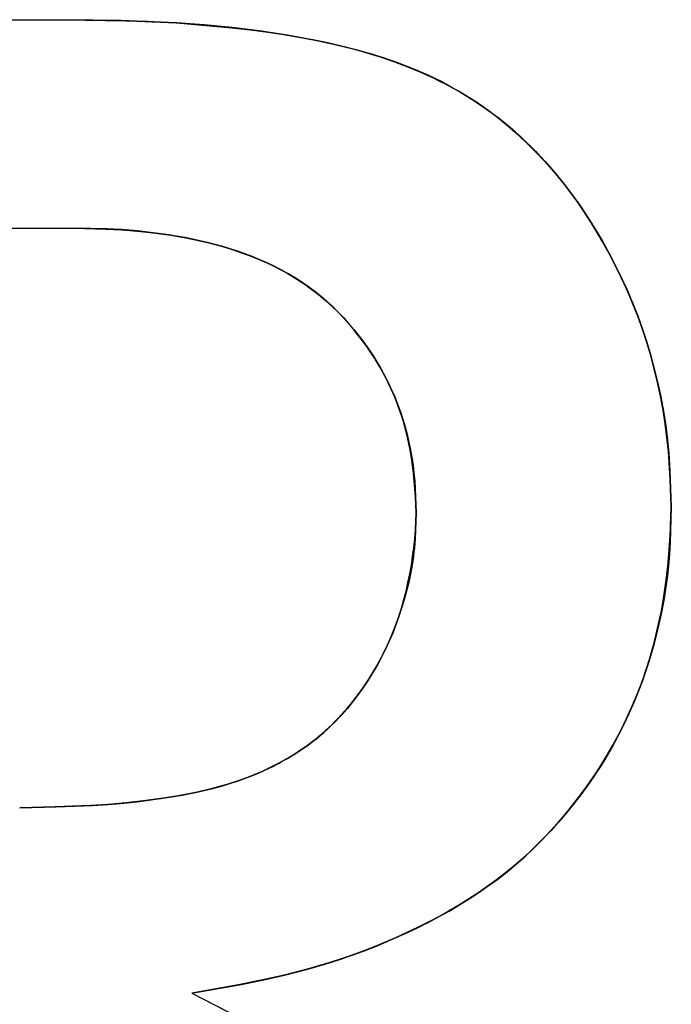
# Model space of a CAD drawing. Header units: millimetres. Extents: x -88 to 88, y -12 to 103.
# Tile 203 of 256: x -33.302 to -32.561, y 8.554 to 9.673. Entities that reach past the tile are written whole.
import ezdxf

# ---------------------------------------------------------------- set-up
doc = ezdxf.new("R2010")
doc.units = ezdxf.units.MM
doc.layers.add('TOP', color=7, linetype='Continuous', true_color=0xc80000)

msp = doc.modelspace()

# ---------------------------------------------------------------- linework, layer by layer
at = {"layer": 'TOP', "color": 254, "true_color": 0xcad1ee, "extrusion": (-6.85187e-08, 1, -1.18842e-09)}
msp.add_lwpolyline([(34.1418, 13.2664), (33.2503, 13.2818)], dxfattribs=at)
at = {"layer": 'TOP', "color": 254, "true_color": 0xcad1ee, "extrusion": (-5.23062e-08, 1, -9.07084e-10)}
msp.add_lwpolyline([(34.1418, 13.5666), (33.2503, 13.582)], dxfattribs=at)
at = {"layer": 'TOP', "color": 254, "true_color": 0xcad1ee}
for points in [[(-34.1418, 9.6726), (-33.2503, 9.6726)], [(-33.2503, 9.6726), (-33.1579, 9.6709), (-33.1285, 9.6693), (-33.0737, 9.6648), (-33.048, 9.6622), (-33.0223, 9.659), (-32.9988, 9.6554), (-32.9754, 9.6512), (-32.9535, 9.6468), (-32.9317, 9.6418), (-32.9119, 9.6365), (-32.902, 9.6337), (-32.8922, 9.6306), (-32.8833, 9.6277), (-32.8744, 9.6246), (-32.8656, 9.6213), (-32.8568, 9.6179), (-32.8485, 9.6145), (-32.8402, 9.6109), (-32.832, 9.6071), (-32.8239, 9.6031), (-32.816, 9.5989), (-32.8083, 9.5946), (-32.8006, 9.59), (-32.7855, 9.5806), (-32.778, 9.5756), (-32.7706, 9.5705), (-32.7634, 9.5652), (-32.7563, 9.5597), (-32.7493, 9.554), (-32.7425, 9.5482), (-32.7358, 9.5422), (-32.7291, 9.536), (-32.7226, 9.5296), (-32.7162, 9.5232), (-32.7099, 9.5166), (-32.7036, 9.5098), (-32.6974, 9.5029), (-32.6914, 9.4958), (-32.6856, 9.4886), (-32.6797, 9.4811), (-32.674, 9.4734), (-32.6684, 9.4657), (-32.663, 9.4578), (-32.6522, 9.4413), (-32.642, 9.4244), (-32.6322, 9.4072), (-32.6231, 9.3896), (-32.6187, 9.3808), (-32.6145, 9.3718), (-32.6104, 9.3628), (-32.6066, 9.3536), (-32.6029, 9.3445), (-32.5993, 9.3353), (-32.5928, 9.3166), (-32.5868, 9.2978), (-32.5815, 9.2787), (-32.5766, 9.2594), (-32.5725, 9.2399), (-32.5706, 9.2301), (-32.569, 9.2203), (-32.5675, 9.2104), (-32.5662, 9.2005), (-32.5651, 9.1903), (-32.5642, 9.1801), (-32.5629, 9.1597), (-32.5613, 9.1186)], [(-33.852, 9.4356), (-33.2396, 9.4356)], [(-32.8511, 9.1125), (-32.8517, 9.1298), (-32.8527, 9.147), (-32.8534, 9.1553), (-32.8543, 9.1635), (-32.8555, 9.1718), (-32.8568, 9.18), (-32.8584, 9.1878), (-32.8601, 9.1957), (-32.8621, 9.2035), (-32.8642, 9.2112), (-32.8665, 9.2188), (-32.869, 9.2264), (-32.8716, 9.2339), (-32.8745, 9.2413), (-32.8775, 9.2484), (-32.8807, 9.2554), (-32.8841, 9.2624), (-32.8877, 9.2693), (-32.8914, 9.2761), (-32.8954, 9.2829), (-32.8995, 9.2895), (-32.9037, 9.296), (-32.9082, 9.3025), (-32.9129, 9.3088), (-32.9177, 9.315), (-32.9227, 9.3211), (-32.9279, 9.3272), (-32.9333, 9.3332), (-32.9388, 9.3389), (-32.9445, 9.3446), (-32.9505, 9.3502), (-32.9567, 9.3557), (-32.9631, 9.3609), (-32.9696, 9.366), (-32.9765, 9.371), (-32.9835, 9.3757), (-32.9907, 9.3802), (-32.998, 9.3845), (-33.0057, 9.3888), (-33.0136, 9.3928), (-33.0216, 9.3966), (-33.0297, 9.4002), (-33.0384, 9.4037), (-33.0472, 9.407), (-33.0561, 9.4101), (-33.0651, 9.4129), (-33.0746, 9.4157), (-33.0841, 9.4183), (-33.0937, 9.4207), (-33.1034, 9.4228), (-33.1138, 9.4249), (-33.1243, 9.4267), (-33.1453, 9.4298), (-33.1681, 9.4325), (-33.1796, 9.4335), (-33.191, 9.4343), (-33.2032, 9.4349), (-33.2396, 9.4356)], [(-33.3017, 8.777), (-33.2604, 8.7778), (-33.219, 8.7795), (-33.2011, 8.7807), (-33.1831, 8.7823), (-33.1652, 8.7842), (-33.1474, 8.7865), (-33.132, 8.7888), (-33.1166, 8.7914), (-33.1013, 8.7945), (-33.0861, 8.798), (-33.0733, 8.8014), (-33.0607, 8.8051), (-33.0544, 8.8072), (-33.0482, 8.8093), (-33.042, 8.8116), (-33.0359, 8.8141), (-33.0304, 8.8164), (-33.025, 8.8188), (-33.0196, 8.8213), (-33.0142, 8.8239), (-33.009, 8.8267), (-33.0037, 8.8295), (-32.9986, 8.8324), (-32.9935, 8.8355), (-32.9885, 8.8385), (-32.9837, 8.8416), (-32.9789, 8.8449), (-32.9741, 8.8482), (-32.9695, 8.8517), (-32.9649, 8.8552), (-32.9604, 8.8589), (-32.956, 8.8626), (-32.9518, 8.8664), (-32.9477, 8.8703), (-32.9436, 8.8743), (-32.9397, 8.8784), (-32.9358, 8.8826), (-32.932, 8.8868), (-32.9283, 8.8912), (-32.9247, 8.8955), (-32.9211, 8.9001), (-32.9176, 8.9047), (-32.9142, 8.9094), (-32.9108, 8.9142), (-32.9076, 8.919), (-32.9044, 8.9239), (-32.9014, 8.9288), (-32.8984, 8.9338), (-32.8955, 8.9389), (-32.8927, 8.944), (-32.89, 8.9492), (-32.8874, 8.9545), (-32.8824, 8.9651), (-32.8778, 8.9758), (-32.8736, 8.9866), (-32.8697, 8.9976), (-32.8662, 9.0087), (-32.863, 9.0198), (-32.8601, 9.0311), (-32.8576, 9.0423), (-32.8565, 9.048), (-32.8556, 9.0537), (-32.8547, 9.0594), (-32.8539, 9.0651), (-32.8533, 9.071), (-32.8528, 9.0769), (-32.852, 9.0887), (-32.8511, 9.1125)], [(-32.5613, 9.1186), (-32.5626, 9.0791), (-32.5634, 9.0659), (-32.5644, 9.0531), (-32.5658, 9.0404), (-32.5675, 9.0276), (-32.5695, 9.0149), (-32.5718, 9.0027), (-32.5744, 8.9905), (-32.5772, 8.9784), (-32.5802, 8.9663), (-32.5834, 8.9546), (-32.5869, 8.9429), (-32.5906, 8.9313), (-32.5946, 8.9198), (-32.599, 8.9086), (-32.6036, 8.8974), (-32.6085, 8.8863), (-32.6136, 8.8754), (-32.6189, 8.8646), (-32.6244, 8.8539), (-32.6301, 8.8434), (-32.6362, 8.833), (-32.6426, 8.8228), (-32.6493, 8.8127), (-32.6562, 8.8028), (-32.6634, 8.7931), (-32.6709, 8.7832), (-32.6786, 8.7736), (-32.6865, 8.7641), (-32.6946, 8.7548), (-32.7031, 8.7456), (-32.7119, 8.7366), (-32.7208, 8.7279), (-32.73, 8.7194), (-32.7398, 8.7109), (-32.7498, 8.7028), (-32.76, 8.6949), (-32.7704, 8.6873), (-32.7812, 8.6798), (-32.7922, 8.6725), (-32.8035, 8.6656), (-32.8148, 8.6589), (-32.827, 8.6522), (-32.8393, 8.6458), (-32.8517, 8.6397), (-32.8774, 8.6278), (-32.8908, 8.6221), (-32.9042, 8.6167), (-32.9177, 8.6116), (-32.9322, 8.6064), (-32.9468, 8.6017), (-32.9614, 8.5972), (-32.9762, 8.593), (-32.9917, 8.5889), (-33.0073, 8.5851), (-33.0387, 8.5782), (-33.0724, 8.5719), (-33.1062, 8.5663)], [(-33.1062, 8.5663), (-33.0568, 8.5408), (-33.035, 8.5286), (-33.0243, 8.5222), (-33.0136, 8.5157), (-33.0043, 8.5096), (-32.995, 8.5033), (-32.9859, 8.4968), (-32.977, 8.4901), (-32.9693, 8.484), (-32.9465, 8.465)]]:
    msp.add_lwpolyline(points, dxfattribs=at)
at = {"layer": 'TOP', "color": 254, "true_color": 0xcad1ee, "extrusion": (1, 0, 0)}
for points in [[(9.6726, 13.2816), (9.4356, 13.2732)], [(9.6718, 13.2829), (9.6718, 13.5831)], [(9.6693, 13.2838), (9.6693, 13.584)], [(9.6648, 13.2846), (9.6648, 13.5848)], [(9.659, 13.2852), (9.659, 13.5855)], [(9.6512, 13.2857), (9.6512, 13.586)], [(9.6418, 13.2861), (9.6418, 13.5864)], [(9.6306, 13.2864), (9.6306, 13.5866)], [(9.6179, 13.2865), (9.6179, 13.5868)], [(9.6031, 13.2866), (9.6031, 13.5868)], [(9.5854, 13.2865), (9.5854, 13.5867)], [(9.5652, 13.2863), (9.5652, 13.5865)], [(9.5422, 13.2859), (9.5422, 13.5862)], [(9.5166, 13.2855), (9.5166, 13.5857)], [(9.4886, 13.2849), (9.4886, 13.5851)], [(9.4578, 13.2842), (9.4578, 13.5844)], [(9.4356, 13.2736), (9.4356, 13.5738)], [(9.4343, 13.2743), (9.4343, 13.5746)], [(9.4298, 13.275), (9.4298, 13.5752)], [(9.4244, 13.2833), (9.4244, 13.5836)], [(9.4228, 13.2754), (9.4228, 13.5757)], [(9.4129, 13.2757), (9.4129, 13.576)], [(9.4002, 13.2759), (9.4002, 13.5761)], [(9.3845, 13.2759), (9.3845, 13.5761)], [(9.366, 13.2757), (9.366, 13.5759)], [(9.3446, 13.2754), (9.3446, 13.5756)], [(9.3536, 13.2814), (9.3536, 13.5816)], [(9.3211, 13.2749), (9.3211, 13.5752)], [(9.296, 13.2743), (9.296, 13.5746)], [(9.2787, 13.2792), (9.2787, 13.5794)], [(9.2693, 13.2737), (9.2693, 13.5739)], [(9.2413, 13.2729), (9.2413, 13.5731)], [(9.2112, 13.272), (9.2112, 13.5722)], [(9.2005, 13.2766), (9.2005, 13.5769)], [(9.18, 13.271), (9.18, 13.5712)], [(9.147, 13.2699), (9.147, 13.5701)], [(9.1125, 13.2687), (9.1125, 13.5689)], [(9.0651, 13.267), (9.0651, 13.5672)], [(9.0659, 13.2719), (9.0659, 13.5721)], [(9.0198, 13.2652), (9.0198, 13.5654)], [(9.0149, 13.27), (9.0149, 13.5702)], [(8.9758, 13.2634), (8.9758, 13.5636)], [(8.9663, 13.2681), (8.9663, 13.5683)], [(8.9338, 13.2616), (8.9338, 13.5618)], [(8.9198, 13.2662), (8.9198, 13.5664)], [(8.8955, 13.2597), (8.8955, 13.56)], [(8.8754, 13.2643), (8.8754, 13.5645)], [(8.8626, 13.2581), (8.8626, 13.5583)], [(8.8355, 13.2564), (8.8355, 13.5567)], [(8.833, 13.2624), (8.833, 13.5626)], [(8.8141, 13.255), (8.8141, 13.5552)], [(8.798, 13.2536), (8.798, 13.5538)], [(8.7865, 13.2521), (8.7865, 13.5523)], [(8.7931, 13.2605), (8.7931, 13.5607)], [(8.777, 13.2491), (8.777, 13.5493)], [(8.7779, 13.2498), (8.4498, 13.2382)], [(8.7795, 13.2506), (8.7795, 13.5509)], [(8.7548, 13.2586), (8.7548, 13.5589)], [(8.7194, 13.2568), (8.7194, 13.557)], [(8.6873, 13.255), (8.6873, 13.5552)], [(8.6589, 13.2532), (8.6589, 13.5534)], [(8.6338, 13.2515), (8.6338, 13.5517)], [(8.6116, 13.2498), (8.6116, 13.55)], [(8.593, 13.2482), (8.593, 13.5484)], [(8.5782, 13.2466), (8.5782, 13.5468)]]:
    msp.add_lwpolyline(points, dxfattribs=at)
at = {"layer": 'TOP', "color": 254, "true_color": 0xcad1ee, "extrusion": (1, -2.5723e-15, 2.99312e-08)}
msp.add_lwpolyline([(9.6726, 13.582), (9.6726, 13.2818)], dxfattribs=at)
at = {"layer": 'TOP', "color": 254, "true_color": 0xcad1ee, "extrusion": (-6.82141e-08, 1, -1.17786e-09)}
msp.add_lwpolyline([(33.2396, 13.2736), (33.852, 13.263)], dxfattribs=at)
at = {"layer": 'TOP', "color": 254, "true_color": 0xcad1ee, "extrusion": (0, 1, 0)}
msp.add_lwpolyline([(33.852, 13.5632), (33.2396, 13.5738)], dxfattribs=at)
at = {"layer": 'TOP', "color": 254, "true_color": 0xcad1ee, "extrusion": (1, -1.84509e-15, 2.95007e-08)}
msp.add_lwpolyline([(9.1186, 13.574), (9.1186, 13.2738)], dxfattribs=at)
at = {"layer": 'TOP', "color": 254, "true_color": 0xcad1ee, "extrusion": (-3.12921e-07, 1, -5.37117e-09)}
msp.add_lwpolyline([(33.852, 13.5515), (32.8513, 13.5687)], dxfattribs=at)
at = {"layer": 'TOP', "color": 254, "true_color": 0xcad1ee, "extrusion": (-4.08619e-07, 1, -7.0442e-09)}
msp.add_lwpolyline([(34.1418, 13.2299), (32.8404, 13.2523)], dxfattribs=at)
at = {"layer": 'TOP', "color": 254, "true_color": 0xcad1ee, "extrusion": (1, -1.85708e-15, 2.9843e-08)}
msp.add_lwpolyline([(8.5663, 13.5452), (8.5663, 13.245)], dxfattribs=at)
at = {"layer": 'TOP', "color": 254, "true_color": 0xcad1ee}
for points in [[(-33.2503, 9.6726, 13.582), (-33.1869, 9.6716, 13.5831), (-33.1237, 9.669, 13.5841), (-33.0922, 9.6668, 13.5845), (-33.0606, 9.6639, 13.585), (-33.0291, 9.66, 13.5854), (-32.9976, 9.6553, 13.5857), (-32.9664, 9.6495, 13.5861), (-32.9509, 9.6463, 13.5862), (-32.9355, 9.6427, 13.5863), (-32.9202, 9.6389, 13.5865), (-32.905, 9.6346, 13.5866), (-32.8898, 9.6299, 13.5867), (-32.8747, 9.6247, 13.5867), (-32.8674, 9.622, 13.5868), (-32.86, 9.6191, 13.5868), (-32.8527, 9.6161, 13.5868), (-32.8454, 9.613, 13.5868), (-32.8382, 9.6097, 13.5868), (-32.831, 9.6063, 13.5868), (-32.8239, 9.6028, 13.5868), (-32.8168, 9.5991, 13.5868), (-32.8098, 9.5953, 13.5868), (-32.8029, 9.5914, 13.5868), (-32.7961, 9.5873, 13.5867), (-32.7894, 9.5831, 13.5867), (-32.7827, 9.5788, 13.5867), (-32.7761, 9.5744, 13.5866), (-32.7697, 9.5698, 13.5866), (-32.7633, 9.5652, 13.5865), (-32.757, 9.5603, 13.5864), (-32.7508, 9.5553, 13.5864), (-32.7447, 9.5502, 13.5863), (-32.7387, 9.545, 13.5862), (-32.7328, 9.5397, 13.5861), (-32.727, 9.5342, 13.586), (-32.7213, 9.5287, 13.5859), (-32.7157, 9.5231, 13.5858), (-32.7102, 9.5173, 13.5857), (-32.7048, 9.5115, 13.5856), (-32.6944, 9.4996, 13.5853), (-32.6843, 9.4873, 13.5851), (-32.6746, 9.4747, 13.5848), (-32.6654, 9.4618, 13.5845), (-32.6565, 9.4486, 13.5842), (-32.6481, 9.4352, 13.5838), (-32.64, 9.4216, 13.5835), (-32.6323, 9.4077, 13.5831), (-32.625, 9.3937, 13.5827), (-32.6181, 9.3796, 13.5824), (-32.6116, 9.3654, 13.582), (-32.6053, 9.3507, 13.5815), (-32.5995, 9.3359, 13.5811), (-32.5942, 9.321, 13.5807), (-32.5892, 9.306, 13.5802), (-32.5847, 9.2909, 13.5798), (-32.5806, 9.2757, 13.5793), (-32.5768, 9.2603, 13.5788), (-32.5734, 9.2447, 13.5783), (-32.5719, 9.2368, 13.5781), (-32.5705, 9.229, 13.5778), (-32.5681, 9.2133, 13.5773), (-32.5662, 9.1976, 13.5768), (-32.5646, 9.1819, 13.5762), (-32.5625, 9.1503, 13.5751), (-32.5613, 9.1186, 13.574)], [(-33.2503, 9.6726, 13.2818), (-33.1561, 9.6708, 13.2834), (-33.1235, 9.669, 13.2839), (-33.0607, 9.6635, 13.2847), (-33.0291, 9.6599, 13.2851), (-33.0132, 9.6577, 13.2853), (-32.9974, 9.6552, 13.2855), (-32.966, 9.6494, 13.2858), (-32.9503, 9.6461, 13.286), (-32.9348, 9.6425, 13.2861), (-32.9194, 9.6386, 13.2862), (-32.9042, 9.6343, 13.2863), (-32.8892, 9.6296, 13.2864), (-32.8743, 9.6246, 13.2865), (-32.859, 9.6188, 13.2865), (-32.8515, 9.6157, 13.2865), (-32.844, 9.6125, 13.2865), (-32.8366, 9.6092, 13.2866), (-32.8294, 9.6058, 13.2866), (-32.8222, 9.6022, 13.2866), (-32.8152, 9.5984, 13.2865), (-32.8083, 9.5946, 13.2865), (-32.8015, 9.5905, 13.2865), (-32.7881, 9.5823, 13.2865), (-32.7752, 9.5737, 13.2864), (-32.769, 9.5693, 13.2863), (-32.7629, 9.5648, 13.2863), (-32.7566, 9.5599, 13.2862), (-32.7504, 9.5549, 13.2861), (-32.7444, 9.5498, 13.286), (-32.7384, 9.5446, 13.286), (-32.7325, 9.5392, 13.2859), (-32.7268, 9.5337, 13.2858), (-32.7155, 9.5225, 13.2856), (-32.7047, 9.511, 13.2853), (-32.6942, 9.4991, 13.2851), (-32.6842, 9.4868, 13.2848), (-32.6746, 9.4742, 13.2845), (-32.6654, 9.4613, 13.2842), (-32.6566, 9.4481, 13.2839), (-32.6481, 9.4347, 13.2836), (-32.64, 9.4211, 13.2832), (-32.6323, 9.4073, 13.2829), (-32.6249, 9.3933, 13.2825), (-32.6179, 9.379, 13.2821), (-32.6113, 9.3646, 13.2817), (-32.6048, 9.3494, 13.2813), (-32.599, 9.3342, 13.2808), (-32.5936, 9.3192, 13.2804), (-32.5887, 9.3041, 13.2799), (-32.5843, 9.2891, 13.2795), (-32.5803, 9.2742, 13.279), (-32.5766, 9.2592, 13.2785), (-32.5733, 9.2442, 13.2781), (-32.5705, 9.2291, 13.2776), (-32.568, 9.2139, 13.2771), (-32.566, 9.1986, 13.2766), (-32.5645, 9.1831, 13.276), (-32.5633, 9.1673, 13.2755), (-32.5613, 9.1186, 13.2738)], [(-32.5613, 9.1186, 13.2738), (-32.5625, 9.1503, 13.2749), (-32.5646, 9.1818, 13.276), (-32.5662, 9.1976, 13.2765), (-32.5681, 9.2133, 13.277), (-32.5705, 9.229, 13.2776), (-32.5719, 9.2368, 13.2778), (-32.5734, 9.2446, 13.2781), (-32.5768, 9.2602, 13.2786), (-32.5806, 9.2756, 13.2791), (-32.5847, 9.2908, 13.2795), (-32.5892, 9.3059, 13.28), (-32.5941, 9.3209, 13.2804), (-32.5995, 9.3358, 13.2809), (-32.6053, 9.3506, 13.2813), (-32.6115, 9.3652, 13.2817), (-32.6181, 9.3795, 13.2821), (-32.625, 9.3937, 13.2825), (-32.6323, 9.4077, 13.2829), (-32.6399, 9.4215, 13.2832), (-32.648, 9.4351, 13.2836), (-32.6564, 9.4485, 13.2839), (-32.6653, 9.4617, 13.2842), (-32.6745, 9.4746, 13.2845), (-32.6842, 9.4871, 13.2848), (-32.6942, 9.4994, 13.2851), (-32.7047, 9.5113, 13.2853), (-32.71, 9.5172, 13.2855), (-32.7155, 9.5229, 13.2856), (-32.7211, 9.5285, 13.2857), (-32.7268, 9.5341, 13.2858), (-32.7326, 9.5395, 13.2859), (-32.7385, 9.5448, 13.286), (-32.7445, 9.5501, 13.2861), (-32.7506, 9.5552, 13.2861), (-32.7568, 9.5602, 13.2862), (-32.7632, 9.565, 13.2863), (-32.7696, 9.5698, 13.2863), (-32.7761, 9.5744, 13.2864), (-32.7828, 9.5788, 13.2864), (-32.7895, 9.5831, 13.2865), (-32.7963, 9.5873, 13.2865), (-32.8031, 9.5913, 13.2865), (-32.8101, 9.5952, 13.2865), (-32.8171, 9.5989, 13.2866), (-32.8242, 9.6025, 13.2866), (-32.8314, 9.606, 13.2866), (-32.8458, 9.6126, 13.2866), (-32.8605, 9.6187, 13.2865), (-32.8754, 9.6243, 13.2865), (-32.8905, 9.6295, 13.2864), (-32.9056, 9.6342, 13.2863), (-32.9209, 9.6386, 13.2862), (-32.9362, 9.6426, 13.2861), (-32.9516, 9.6462, 13.286), (-32.9669, 9.6495, 13.2858), (-32.9976, 9.6552, 13.2855), (-33.0291, 9.66, 13.2851), (-33.0606, 9.6639, 13.2847), (-33.0921, 9.6668, 13.2843), (-33.1237, 9.669, 13.2838), (-33.1869, 9.6716, 13.2829), (-33.2503, 9.6726, 13.2818)], [(-32.8511, 9.1125, 13.2687), (-32.8522, 9.1397, 13.2696), (-32.8528, 9.1486, 13.2699), (-32.8536, 9.1575, 13.2702), (-32.8547, 9.1663, 13.2705), (-32.856, 9.1751, 13.2708), (-32.8575, 9.1837, 13.2711), (-32.8594, 9.1926, 13.2714), (-32.8615, 9.2013, 13.2717), (-32.8639, 9.21, 13.2719), (-32.8664, 9.2186, 13.2722), (-32.8692, 9.2271, 13.2725), (-32.8722, 9.2355, 13.2727), (-32.8755, 9.2437, 13.273), (-32.8791, 9.2519, 13.2732), (-32.8829, 9.26, 13.2734), (-32.8869, 9.2679, 13.2736), (-32.8912, 9.2758, 13.2738), (-32.8957, 9.2835, 13.274), (-32.9005, 9.2911, 13.2742), (-32.9055, 9.2986, 13.2744), (-32.9107, 9.3059, 13.2746), (-32.9162, 9.3131, 13.2747), (-32.9217, 9.32, 13.2749), (-32.9274, 9.3267, 13.275), (-32.9334, 9.3333, 13.2752), (-32.9396, 9.3398, 13.2753), (-32.946, 9.3461, 13.2754), (-32.9527, 9.3522, 13.2755), (-32.9596, 9.3581, 13.2756), (-32.9631, 9.361, 13.2756), (-32.9668, 9.3638, 13.2757), (-32.9739, 9.3691, 13.2757), (-32.9812, 9.3742, 13.2758), (-32.9887, 9.379, 13.2758), (-32.9964, 9.3836, 13.2759), (-33.0043, 9.388, 13.2759), (-33.0123, 9.3922, 13.2759), (-33.0205, 9.3961, 13.2759), (-33.0287, 9.3997, 13.2759), (-33.037, 9.4031, 13.2759), (-33.0454, 9.4063, 13.2758), (-33.0538, 9.4093, 13.2758), (-33.0624, 9.4121, 13.2758), (-33.071, 9.4147, 13.2757), (-33.0796, 9.4171, 13.2756), (-33.0883, 9.4194, 13.2756), (-33.0971, 9.4214, 13.2755), (-33.1059, 9.4233, 13.2754), (-33.1147, 9.425, 13.2753), (-33.1324, 9.428, 13.2751), (-33.1502, 9.4304, 13.2749), (-33.168, 9.4325, 13.2747), (-33.186, 9.434, 13.2744), (-33.2039, 9.4349, 13.2742), (-33.2396, 9.4356, 13.2736)], [(-33.2396, 9.4356, 13.5738), (-33.2039, 9.4349, 13.5744), (-33.186, 9.434, 13.5747), (-33.1679, 9.4325, 13.5749), (-33.1502, 9.4304, 13.5752), (-33.1324, 9.428, 13.5754), (-33.1147, 9.425, 13.5756), (-33.1059, 9.4233, 13.5757), (-33.0971, 9.4214, 13.5757), (-33.0883, 9.4194, 13.5758), (-33.0796, 9.4171, 13.5759), (-33.071, 9.4147, 13.5759), (-33.0624, 9.4121, 13.576), (-33.0538, 9.4093, 13.576), (-33.0454, 9.4063, 13.5761), (-33.037, 9.4031, 13.5761), (-33.0287, 9.3997, 13.5761), (-33.0205, 9.3961, 13.5761), (-33.0123, 9.3922, 13.5761), (-33.0043, 9.388, 13.5761), (-32.9964, 9.3836, 13.5761), (-32.9887, 9.379, 13.5761), (-32.9812, 9.3742, 13.576), (-32.9739, 9.3691, 13.576), (-32.9668, 9.3638, 13.5759), (-32.9631, 9.361, 13.5759), (-32.9596, 9.3581, 13.5758), (-32.9527, 9.3522, 13.5757), (-32.946, 9.3461, 13.5756), (-32.9396, 9.3398, 13.5755), (-32.9334, 9.3333, 13.5754), (-32.9275, 9.3267, 13.5753), (-32.9217, 9.32, 13.5751), (-32.9162, 9.3131, 13.575), (-32.9107, 9.3059, 13.5748), (-32.9055, 9.2986, 13.5746), (-32.9005, 9.2911, 13.5745), (-32.8958, 9.2835, 13.5743), (-32.8912, 9.2758, 13.5741), (-32.887, 9.268, 13.5739), (-32.8829, 9.26, 13.5736), (-32.8791, 9.2519, 13.5734), (-32.8755, 9.2438, 13.5732), (-32.8723, 9.2355, 13.5729), (-32.8692, 9.2271, 13.5727), (-32.8664, 9.2186, 13.5724), (-32.8639, 9.21, 13.5722), (-32.8615, 9.2014, 13.5719), (-32.8594, 9.1926, 13.5716), (-32.8575, 9.1838, 13.5713), (-32.856, 9.1751, 13.5711), (-32.8547, 9.1664, 13.5708), (-32.8537, 9.1575, 13.5705), (-32.8528, 9.1486, 13.5702), (-32.8522, 9.1397, 13.5699), (-32.8511, 9.1125, 13.5689)], [(-33.2396, 9.4356, 13.2736), (-33.2037, 9.4347, 13.2742), (-33.1858, 9.4337, 13.2744), (-33.168, 9.4323, 13.2747), (-33.1503, 9.4305, 13.2749), (-33.1325, 9.4281, 13.2751), (-33.1148, 9.4251, 13.2753), (-33.1059, 9.4233, 13.2754), (-33.0971, 9.4214, 13.2755), (-33.0884, 9.4194, 13.2756), (-33.0798, 9.4172, 13.2756), (-33.0712, 9.4148, 13.2757), (-33.0626, 9.4122, 13.2758), (-33.0541, 9.4094, 13.2758), (-33.0456, 9.4064, 13.2758), (-33.0373, 9.4032, 13.2759), (-33.029, 9.3998, 13.2759), (-33.0208, 9.3962, 13.2759), (-33.0127, 9.3923, 13.2759), (-33.0047, 9.3882, 13.2759), (-32.9968, 9.3838, 13.2759), (-32.9891, 9.3793, 13.2758), (-32.9815, 9.3744, 13.2758), (-32.9741, 9.3693, 13.2757), (-32.9705, 9.3666, 13.2757), (-32.9669, 9.3639, 13.2757), (-32.9598, 9.3583, 13.2756), (-32.953, 9.3525, 13.2755), (-32.9463, 9.3464, 13.2754), (-32.9399, 9.3402, 13.2753), (-32.9336, 9.3338, 13.2752), (-32.9276, 9.3271, 13.275), (-32.9218, 9.3203, 13.2749), (-32.9162, 9.3133, 13.2747), (-32.9108, 9.3062, 13.2746), (-32.9056, 9.2989, 13.2744), (-32.9006, 9.2914, 13.2742), (-32.8959, 9.2838, 13.274), (-32.8914, 9.2761, 13.2738), (-32.8871, 9.2682, 13.2736), (-32.883, 9.2602, 13.2734), (-32.8792, 9.2521, 13.2732), (-32.8774, 9.248, 13.2731), (-32.8756, 9.2439, 13.273), (-32.8723, 9.2355, 13.2727), (-32.8693, 9.227, 13.2725), (-32.8666, 9.2184, 13.2722), (-32.8641, 9.2098, 13.2719), (-32.8619, 9.2011, 13.2717), (-32.8599, 9.1923, 13.2714), (-32.8582, 9.1835, 13.2711), (-32.8567, 9.1746, 13.2708), (-32.8554, 9.1658, 13.2705), (-32.8542, 9.1569, 13.2702), (-32.8533, 9.148, 13.2699), (-32.8519, 9.1302, 13.2693), (-32.8511, 9.1125, 13.2687)], [(-32.8511, 9.1125, 13.5689), (-32.8519, 9.1302, 13.5696), (-32.8533, 9.148, 13.5702), (-32.8542, 9.1569, 13.5705), (-32.8554, 9.1658, 13.5708), (-32.8567, 9.1747, 13.5711), (-32.8582, 9.1835, 13.5713), (-32.8599, 9.1923, 13.5716), (-32.8619, 9.2011, 13.5719), (-32.8641, 9.2098, 13.5722), (-32.8665, 9.2184, 13.5724), (-32.8693, 9.227, 13.5727), (-32.8723, 9.2354, 13.5729), (-32.8756, 9.2438, 13.5732), (-32.8773, 9.248, 13.5733), (-32.8792, 9.2521, 13.5734), (-32.883, 9.2602, 13.5736), (-32.8871, 9.2682, 13.5739), (-32.8914, 9.276, 13.5741), (-32.8959, 9.2838, 13.5743), (-32.9006, 9.2914, 13.5745), (-32.9056, 9.2988, 13.5746), (-32.9108, 9.3062, 13.5748), (-32.9162, 9.3133, 13.575), (-32.9218, 9.3203, 13.5751), (-32.9277, 9.3271, 13.5753), (-32.9337, 9.3338, 13.5754), (-32.9399, 9.3402, 13.5755), (-32.9464, 9.3465, 13.5756), (-32.953, 9.3525, 13.5757), (-32.9598, 9.3583, 13.5758), (-32.9669, 9.3639, 13.5759), (-32.9704, 9.3666, 13.5759), (-32.9741, 9.3693, 13.576), (-32.9815, 9.3744, 13.576), (-32.9891, 9.3792, 13.5761), (-32.9968, 9.3838, 13.5761), (-33.0047, 9.3882, 13.5761), (-33.0127, 9.3923, 13.5761), (-33.0208, 9.3961, 13.5761), (-33.029, 9.3998, 13.5761), (-33.0373, 9.4032, 13.5761), (-33.0457, 9.4064, 13.5761), (-33.0541, 9.4094, 13.576), (-33.0626, 9.4122, 13.576), (-33.0712, 9.4148, 13.5759), (-33.0798, 9.4172, 13.5759), (-33.0884, 9.4194, 13.5758), (-33.0971, 9.4214, 13.5757), (-33.1059, 9.4233, 13.5757), (-33.1148, 9.4251, 13.5756), (-33.1325, 9.4281, 13.5754), (-33.1503, 9.4305, 13.5752), (-33.168, 9.4323, 13.5749), (-33.1858, 9.4337, 13.5747), (-33.2037, 9.4347, 13.5744), (-33.2396, 9.4356, 13.5738)], [(-33.3017, 8.777, 13.2491), (-33.2615, 8.7778, 13.2498), (-33.2214, 8.7793, 13.2506), (-33.2013, 8.7807, 13.251), (-33.1813, 8.7824, 13.2514), (-33.1613, 8.7846, 13.2518), (-33.1414, 8.7873, 13.2522), (-33.1216, 8.7905, 13.2527), (-33.1117, 8.7924, 13.2529), (-33.1018, 8.7944, 13.2532), (-33.092, 8.7966, 13.2534), (-33.0823, 8.7989, 13.2537), (-33.0726, 8.8016, 13.2539), (-33.0629, 8.8044, 13.2542), (-33.0534, 8.8075, 13.2545), (-33.0439, 8.8109, 13.2547), (-33.0346, 8.8146, 13.255), (-33.0254, 8.8186, 13.2553), (-33.0163, 8.8229, 13.2556), (-33.0074, 8.8275, 13.2559), (-32.9986, 8.8324, 13.2563), (-32.99, 8.8376, 13.2566), (-32.9815, 8.8431, 13.2569), (-32.9774, 8.8459, 13.2571), (-32.9733, 8.8488, 13.2573), (-32.9693, 8.8518, 13.2574), (-32.9653, 8.8549, 13.2576), (-32.9614, 8.858, 13.2578), (-32.9576, 8.8613, 13.258), (-32.9538, 8.8646, 13.2582), (-32.9501, 8.868, 13.2583), (-32.9465, 8.8715, 13.2585), (-32.9429, 8.875, 13.2587), (-32.9394, 8.8786, 13.2589), (-32.936, 8.8823, 13.2591), (-32.9327, 8.8861, 13.2593), (-32.9294, 8.8899, 13.2595), (-32.9231, 8.8976, 13.2599), (-32.917, 8.9056, 13.2602), (-32.9111, 8.9138, 13.2606), (-32.9056, 8.9221, 13.261), (-32.9003, 8.9307, 13.2614), (-32.8953, 8.9393, 13.2618), (-32.8905, 8.9482, 13.2622), (-32.886, 8.9572, 13.2626), (-32.8819, 8.9663, 13.263), (-32.8779, 8.9755, 13.2634), (-32.8742, 8.9848, 13.2638), (-32.8708, 8.9943, 13.2642), (-32.8677, 9.0038, 13.2646), (-32.8648, 9.0134, 13.2649), (-32.8621, 9.0231, 13.2653), (-32.8597, 9.0328, 13.2657), (-32.8576, 9.0426, 13.2661), (-32.8558, 9.0525, 13.2665), (-32.8543, 9.0624, 13.2669), (-32.8537, 9.0674, 13.267), (-32.8532, 9.0724, 13.2672), (-32.8523, 9.0824, 13.2676), (-32.8518, 9.0924, 13.268), (-32.8511, 9.1125, 13.2687)], [(-32.8511, 9.1125, 13.5689), (-32.8518, 9.0924, 13.5682), (-32.8523, 9.0824, 13.5678), (-32.8532, 9.0724, 13.5675), (-32.8537, 9.0674, 13.5673), (-32.8543, 9.0624, 13.5671), (-32.8558, 9.0525, 13.5667), (-32.8576, 9.0426, 13.5663), (-32.8597, 9.0328, 13.5659), (-32.8621, 9.0231, 13.5656), (-32.8648, 9.0134, 13.5652), (-32.8677, 9.0038, 13.5648), (-32.8708, 8.9943, 13.5644), (-32.8742, 8.9848, 13.564), (-32.8779, 8.9755, 13.5636), (-32.8819, 8.9663, 13.5632), (-32.886, 8.9572, 13.5628), (-32.8905, 8.9482, 13.5624), (-32.8953, 8.9393, 13.562), (-32.9003, 8.9307, 13.5616), (-32.9056, 8.9221, 13.5612), (-32.9111, 8.9138, 13.5609), (-32.917, 8.9056, 13.5605), (-32.9231, 8.8976, 13.5601), (-32.9294, 8.8899, 13.5597), (-32.9327, 8.8861, 13.5595), (-32.936, 8.8823, 13.5593), (-32.9394, 8.8786, 13.5591), (-32.9429, 8.875, 13.5589), (-32.9465, 8.8715, 13.5588), (-32.9501, 8.868, 13.5586), (-32.9538, 8.8646, 13.5584), (-32.9576, 8.8613, 13.5582), (-32.9614, 8.858, 13.558), (-32.9653, 8.8549, 13.5579), (-32.9693, 8.8518, 13.5577), (-32.9733, 8.8488, 13.5575), (-32.9774, 8.8459, 13.5573), (-32.9815, 8.8431, 13.5572), (-32.99, 8.8376, 13.5568), (-32.9986, 8.8324, 13.5565), (-33.0074, 8.8275, 13.5562), (-33.0163, 8.8229, 13.5559), (-33.0254, 8.8186, 13.5556), (-33.0346, 8.8146, 13.5553), (-33.0439, 8.8109, 13.555), (-33.0534, 8.8075, 13.5547), (-33.0629, 8.8044, 13.5544), (-33.0726, 8.8016, 13.5541), (-33.0823, 8.7989, 13.5539), (-33.092, 8.7966, 13.5536), (-33.1018, 8.7944, 13.5534), (-33.1117, 8.7924, 13.5531), (-33.1216, 8.7905, 13.5529), (-33.1414, 8.7873, 13.5525), (-33.1613, 8.7846, 13.552), (-33.1813, 8.7824, 13.5516), (-33.2013, 8.7807, 13.5512), (-33.2214, 8.7793, 13.5508), (-33.2615, 8.7778, 13.5501), (-33.3017, 8.777, 13.5493)], [(-33.3017, 8.777, 13.5493), (-33.2616, 8.7779, 13.5501), (-33.2215, 8.7795, 13.5508), (-33.2015, 8.7808, 13.5512), (-33.1815, 8.7825, 13.5516), (-33.1616, 8.7847, 13.552), (-33.1416, 8.7873, 13.5525), (-33.1219, 8.7905, 13.5529), (-33.1121, 8.7923, 13.5531), (-33.1023, 8.7944, 13.5534), (-33.0925, 8.7966, 13.5536), (-33.0828, 8.799, 13.5539), (-33.0731, 8.8017, 13.5541), (-33.0635, 8.8045, 13.5544), (-33.0539, 8.8077, 13.5547), (-33.0445, 8.811, 13.5549), (-33.0351, 8.8147, 13.5552), (-33.0259, 8.8186, 13.5555), (-33.0167, 8.8229, 13.5558), (-33.0077, 8.8274, 13.5562), (-33.0033, 8.8298, 13.5563), (-32.9989, 8.8323, 13.5565), (-32.9945, 8.8348, 13.5566), (-32.9902, 8.8375, 13.5568), (-32.9859, 8.8402, 13.557), (-32.9817, 8.843, 13.5571), (-32.9776, 8.8459, 13.5573), (-32.9735, 8.8488, 13.5575), (-32.9695, 8.8519, 13.5577), (-32.9656, 8.855, 13.5578), (-32.9617, 8.8582, 13.558), (-32.9579, 8.8614, 13.5582), (-32.9541, 8.8648, 13.5584), (-32.9504, 8.8682, 13.5586), (-32.9468, 8.8716, 13.5588), (-32.9432, 8.8752, 13.5589), (-32.9397, 8.8788, 13.5591), (-32.9363, 8.8824, 13.5593), (-32.9329, 8.8862, 13.5595), (-32.9296, 8.8899, 13.5597), (-32.9232, 8.8977, 13.5601), (-32.9171, 8.9056, 13.5605), (-32.9112, 8.9137, 13.5609), (-32.9057, 8.9221, 13.5612), (-32.9004, 8.9306, 13.5616), (-32.8953, 8.9392, 13.562), (-32.8906, 8.948, 13.5624), (-32.8861, 8.957, 13.5628), (-32.8819, 8.9662, 13.5632), (-32.878, 8.9755, 13.5636), (-32.8744, 8.9849, 13.564), (-32.871, 8.9943, 13.5644), (-32.868, 9.0039, 13.5648), (-32.8652, 9.0135, 13.5652), (-32.8627, 9.0232, 13.5656), (-32.8605, 9.033, 13.566), (-32.8585, 9.0428, 13.5663), (-32.8567, 9.0527, 13.5667), (-32.8552, 9.0626, 13.5671), (-32.854, 9.0725, 13.5675), (-32.8529, 9.0825, 13.5678), (-32.8521, 9.0925, 13.5682), (-32.8515, 9.1025, 13.5686), (-32.8511, 9.1125, 13.5689)], [(-32.5613, 9.1186, 13.574), (-32.5623, 9.0919, 13.5731), (-32.5641, 9.0652, 13.5721), (-32.5654, 9.0519, 13.5716), (-32.5669, 9.0386, 13.5711), (-32.5686, 9.0253, 13.5706), (-32.5707, 9.0121, 13.5701), (-32.573, 8.9989, 13.5696), (-32.5757, 8.9857, 13.5691), (-32.5787, 8.9727, 13.5686), (-32.582, 8.9596, 13.568), (-32.5857, 8.9467, 13.5675), (-32.5897, 8.9339, 13.567), (-32.5942, 8.9211, 13.5665), (-32.599, 8.9085, 13.5659), (-32.6041, 8.896, 13.5654), (-32.6096, 8.8837, 13.5649), (-32.6154, 8.8716, 13.5644), (-32.6214, 8.8597, 13.5638), (-32.6278, 8.8479, 13.5633), (-32.6345, 8.8363, 13.5628), (-32.6415, 8.8248, 13.5623), (-32.6487, 8.8136, 13.5617), (-32.6563, 8.8026, 13.5612), (-32.6642, 8.7917, 13.5607), (-32.6723, 8.7811, 13.5602), (-32.6807, 8.7707, 13.5597), (-32.6895, 8.7605, 13.5592), (-32.6985, 8.7505, 13.5587), (-32.7077, 8.7408, 13.5581), (-32.7173, 8.7313, 13.5576), (-32.7271, 8.722, 13.5572), (-32.7373, 8.7131, 13.5567), (-32.7476, 8.7045, 13.5562), (-32.7582, 8.6963, 13.5557), (-32.7691, 8.6883, 13.5553), (-32.7801, 8.6807, 13.5548), (-32.7913, 8.6733, 13.5543), (-32.8027, 8.6662, 13.5539), (-32.8143, 8.6594, 13.5535), (-32.826, 8.6529, 13.553), (-32.8379, 8.6466, 13.5526), (-32.8499, 8.6406, 13.5522), (-32.8619, 8.6348, 13.5518), (-32.8741, 8.6293, 13.5514), (-32.8987, 8.6189, 13.5506), (-32.9112, 8.614, 13.5502), (-32.9239, 8.6094, 13.5498), (-32.9366, 8.6051, 13.5495), (-32.9494, 8.601, 13.5491), (-32.9752, 8.5935, 13.5484), (-33.0012, 8.5868, 13.5477), (-33.0273, 8.5809, 13.5471), (-33.0536, 8.5756, 13.5464), (-33.1062, 8.5663, 13.5452)], [(-32.5613, 9.1186, 13.2738), (-32.5626, 9.0784, 13.2723), (-32.5634, 9.065, 13.2718), (-32.5646, 9.0517, 13.2714), (-32.566, 9.0384, 13.2709), (-32.5679, 9.0251, 13.2704), (-32.5701, 9.0118, 13.2698), (-32.5726, 8.9987, 13.2693), (-32.5755, 8.9856, 13.2688), (-32.5786, 8.9726, 13.2683), (-32.582, 8.9596, 13.2678), (-32.5857, 8.9467, 13.2673), (-32.5898, 8.9339, 13.2668), (-32.5941, 8.9213, 13.2662), (-32.5989, 8.9087, 13.2657), (-32.604, 8.8964, 13.2652), (-32.6094, 8.8841, 13.2647), (-32.6152, 8.872, 13.2641), (-32.6212, 8.86, 13.2636), (-32.6275, 8.8482, 13.2631), (-32.6341, 8.8365, 13.2626), (-32.6411, 8.8251, 13.262), (-32.6485, 8.8139, 13.2615), (-32.6561, 8.8029, 13.261), (-32.6641, 8.7921, 13.2605), (-32.6722, 8.7815, 13.26), (-32.6807, 8.771, 13.2594), (-32.6893, 8.7608, 13.2589), (-32.6983, 8.7508, 13.2584), (-32.7075, 8.7411, 13.2579), (-32.717, 8.7316, 13.2574), (-32.7271, 8.722, 13.2569), (-32.7374, 8.7129, 13.2564), (-32.7479, 8.7042, 13.2559), (-32.7585, 8.6959, 13.2555), (-32.7693, 8.688, 13.255), (-32.7801, 8.6805, 13.2546), (-32.791, 8.6733, 13.2541), (-32.802, 8.6664, 13.2537), (-32.8138, 8.6595, 13.2532), (-32.8256, 8.6529, 13.2528), (-32.8376, 8.6467, 13.2524), (-32.8496, 8.6407, 13.252), (-32.8738, 8.6294, 13.2512), (-32.8859, 8.6241, 13.2508), (-32.8982, 8.6191, 13.2504), (-32.9106, 8.6142, 13.25), (-32.9231, 8.6096, 13.2496), (-32.9357, 8.6053, 13.2493), (-32.9484, 8.6012, 13.2489), (-32.9742, 8.5936, 13.2482), (-33.0006, 8.5867, 13.2475), (-33.026, 8.5809, 13.2469), (-33.0521, 8.5756, 13.2462), (-33.1062, 8.5663, 13.245)], [(-33.1062, 8.5663, 13.5452), (-33.052, 8.5756, 13.5465), (-33.026, 8.5809, 13.5471), (-33.0007, 8.5867, 13.5477), (-32.9743, 8.5936, 13.5484), (-32.9484, 8.6012, 13.5491), (-32.9357, 8.6053, 13.5495), (-32.9231, 8.6096, 13.5499), (-32.9106, 8.6142, 13.5502), (-32.8983, 8.619, 13.5506), (-32.886, 8.6241, 13.551), (-32.8738, 8.6294, 13.5514), (-32.8496, 8.6407, 13.5522), (-32.8376, 8.6466, 13.5526), (-32.8257, 8.6529, 13.553), (-32.8138, 8.6595, 13.5535), (-32.802, 8.6664, 13.5539), (-32.791, 8.6733, 13.5543), (-32.7801, 8.6805, 13.5548), (-32.7693, 8.688, 13.5552), (-32.7586, 8.6959, 13.5557), (-32.7479, 8.7042, 13.5562), (-32.7375, 8.7129, 13.5567), (-32.7271, 8.722, 13.5572), (-32.7169, 8.7316, 13.5577), (-32.706, 8.7426, 13.5582), (-32.6959, 8.7534, 13.5588), (-32.6865, 8.7641, 13.5593), (-32.6778, 8.7745, 13.5598), (-32.6697, 8.7847, 13.5603), (-32.6621, 8.7947, 13.5608), (-32.6551, 8.8044, 13.5613), (-32.6485, 8.8139, 13.5617), (-32.6442, 8.8202, 13.562), (-32.6402, 8.8265, 13.5623), (-32.6328, 8.8388, 13.5628), (-32.626, 8.8508, 13.5634), (-32.6198, 8.8626, 13.5639), (-32.6141, 8.8743, 13.5644), (-32.6087, 8.8858, 13.5649), (-32.6036, 8.8972, 13.5654), (-32.5989, 8.9087, 13.5659), (-32.5945, 8.9203, 13.5664), (-32.5904, 8.9321, 13.5669), (-32.5865, 8.9442, 13.5674), (-32.5829, 8.9566, 13.5679), (-32.5794, 8.9695, 13.5684), (-32.5761, 8.983, 13.569), (-32.5729, 8.997, 13.5695), (-32.5701, 9.0117, 13.5701), (-32.5682, 9.0232, 13.5705), (-32.5665, 9.0351, 13.571), (-32.565, 9.0475, 13.5714), (-32.5638, 9.0605, 13.5719), (-32.5628, 9.0741, 13.5724), (-32.5613, 9.1186, 13.574)], [(-33.1062, 8.5663, 13.245), (-33.0536, 8.5756, 13.2462), (-33.0273, 8.5809, 13.2468), (-33.0011, 8.5869, 13.2475), (-32.9751, 8.5935, 13.2482), (-32.9493, 8.601, 13.2489), (-32.9365, 8.6051, 13.2492), (-32.9238, 8.6094, 13.2496), (-32.9111, 8.614, 13.25), (-32.8986, 8.6189, 13.2504), (-32.8863, 8.624, 13.2508), (-32.8741, 8.6293, 13.2511), (-32.8619, 8.6348, 13.2516), (-32.8498, 8.6406, 13.252), (-32.8378, 8.6466, 13.2524), (-32.826, 8.6529, 13.2528), (-32.8142, 8.6595, 13.2532), (-32.8026, 8.6663, 13.2537), (-32.7912, 8.6734, 13.2541), (-32.78, 8.6808, 13.2546), (-32.7689, 8.6885, 13.255), (-32.7581, 8.6964, 13.2555), (-32.7475, 8.7047, 13.256), (-32.7371, 8.7133, 13.2564), (-32.727, 8.7221, 13.2569), (-32.7172, 8.7313, 13.2574), (-32.7077, 8.7408, 13.2579), (-32.6984, 8.7505, 13.2584), (-32.6895, 8.7605, 13.2589), (-32.6808, 8.7707, 13.2594), (-32.6723, 8.7811, 13.2599), (-32.6642, 8.7918, 13.2605), (-32.6563, 8.8026, 13.261), (-32.6487, 8.8137, 13.2615), (-32.6414, 8.825, 13.262), (-32.6344, 8.8364, 13.2625), (-32.6277, 8.8481, 13.2631), (-32.6214, 8.8598, 13.2636), (-32.6153, 8.8718, 13.2641), (-32.6095, 8.8839, 13.2647), (-32.6041, 8.8962, 13.2652), (-32.599, 8.9085, 13.2657), (-32.5941, 8.9212, 13.2662), (-32.5897, 8.9339, 13.2668), (-32.5857, 8.9468, 13.2673), (-32.582, 8.9597, 13.2678), (-32.5787, 8.9727, 13.2683), (-32.5757, 8.9858, 13.2688), (-32.573, 8.9989, 13.2694), (-32.5707, 9.0121, 13.2699), (-32.5686, 9.0253, 13.2704), (-32.5669, 9.0386, 13.2709), (-32.5654, 9.0519, 13.2714), (-32.5641, 9.0652, 13.2719), (-32.5623, 9.0919, 13.2728), (-32.5613, 9.1186, 13.2738)], [(-33.1062, 8.5663, 13.5452), (-33.0641, 8.5446, 13.5451), (-33.0433, 8.5333, 13.5451), (-33.0228, 8.5213, 13.545), (-33.0127, 8.515, 13.545), (-33.0028, 8.5084, 13.5449), (-32.9931, 8.5017, 13.5448), (-32.9835, 8.4947, 13.5447), (-32.9741, 8.4875, 13.5446), (-32.9648, 8.4802, 13.5445), (-32.9465, 8.465, 13.5443)], [(-33.1062, 8.5663, 13.245), (-33.0641, 8.5446, 13.2449), (-33.0432, 8.5333, 13.2449), (-33.0227, 8.5213, 13.2448), (-33.0116, 8.5144, 13.2447), (-33.0015, 8.5078, 13.2447), (-32.9922, 8.5014, 13.2446), (-32.9833, 8.4949, 13.2445), (-32.9746, 8.4883, 13.2444), (-32.9658, 8.4812, 13.2443), (-32.9465, 8.465, 13.2441)]]:
    msp.add_polyline3d(points, dxfattribs=at)

doc.saveas('drawing.dxf')
